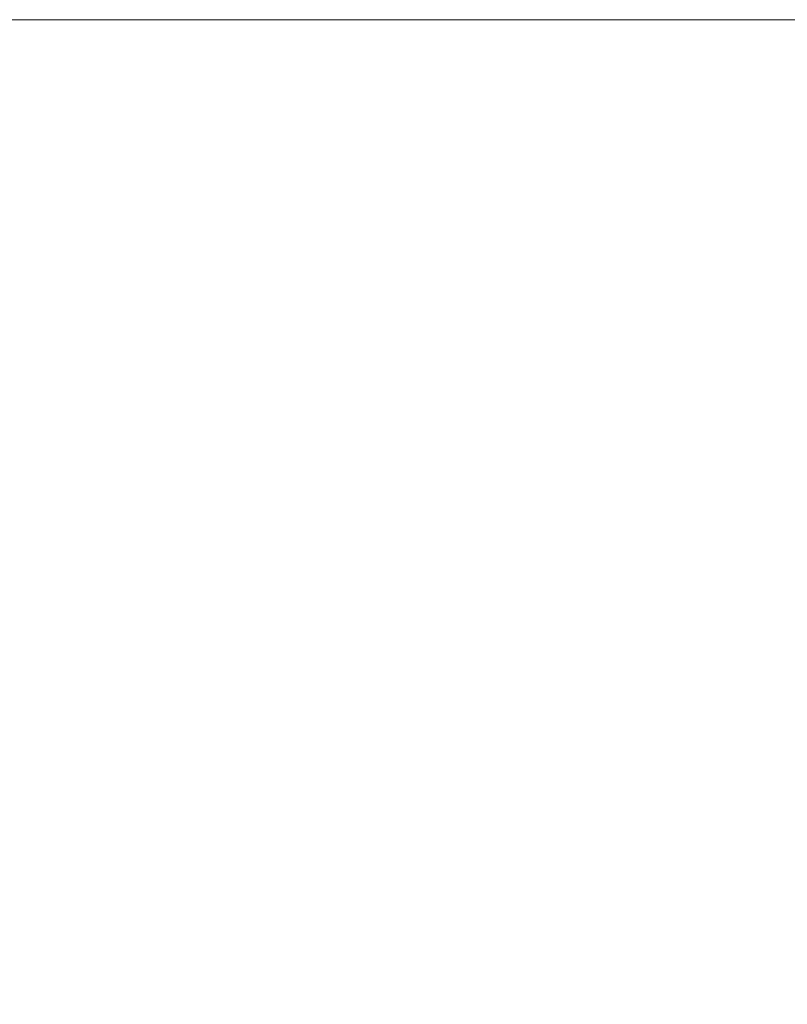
# Model space of a CAD drawing. Extents: x 625 to 1971, y 1056 to 1310.
# Tile 6 of 64: x 771 to 840, y 1221 to 1310. Entities that reach past the tile are written whole.
import ezdxf
from ezdxf.enums import TextEntityAlignment as Align

# ---------------------------------------------------------------- set-up
doc = ezdxf.new("R2010")
doc.units = 0
doc.header["$MEASUREMENT"] = 0
doc.layers.add('B_ANNO_NOPLOT', color=47, linetype='Continuous', lineweight=18, plot=False)
doc.layers.add('B_ANNO_TEXT', color=7, linetype='Continuous', lineweight=18)
doc.styles.add('Annotative', font='calibri.ttf', dxfattribs={"height": 0.0625})
doc.styles.get("Standard").update_dxf_attribs({"font": 'calibri.ttf'})

# ---------------------------------------------------------------- blocks, each defined once
blk = doc.blocks.new('INS_SS42_BASE')
at = {"layer": 'B_ANNO_NOPLOT', "flags": 128}
blk.add_lwpolyline([(0, 0), (0, 252.002), (323.93, 252.002), (323.93, 238.857), (378.003, 238.857), (378.003, 40.5), (316.573, 40.5), (316.573, 0), (0, 0)], dxfattribs=at)
at = {"lineweight": 30, "flags": 104}
for tag, p in [('SUB1', (311.281, 226.103, 1.684)), ('SUB2', (319.281, 226.103, 1.684))]:
    blk.add_attdef(tag, text='', height=1.5, dxfattribs=at).set_placement(p, align=Align.MIDDLE_CENTER)
at = {"layer": 'B_ANNO_TEXT', "lineweight": 30, "flags": 104}
for tag, p in [('SUB1', (311.281, 226.103)), ('SUB2', (319.281, 226.103))]:
    blk.add_attdef(tag, text='', height=1.5, dxfattribs=at).set_placement(p, align=Align.MIDDLE_CENTER)
at = {"layer": 'B_ANNO_TEXT', "style": 'Annotative'}
for tag, p in [('CORNER1', (97.357, 101.834)), ('CORNER2', (98.569, 3.306))]:
    blk.add_attdef(tag, text='', height=1.5, dxfattribs=at).set_placement(p, align=Align.BOTTOM_RIGHT)

msp = doc.modelspace()

# ---------------------------------------------------------------- block references
msp.add_blockref('INS_SS42_BASE', (624.938, 1058.296))

doc.saveas('drawing.dxf')
